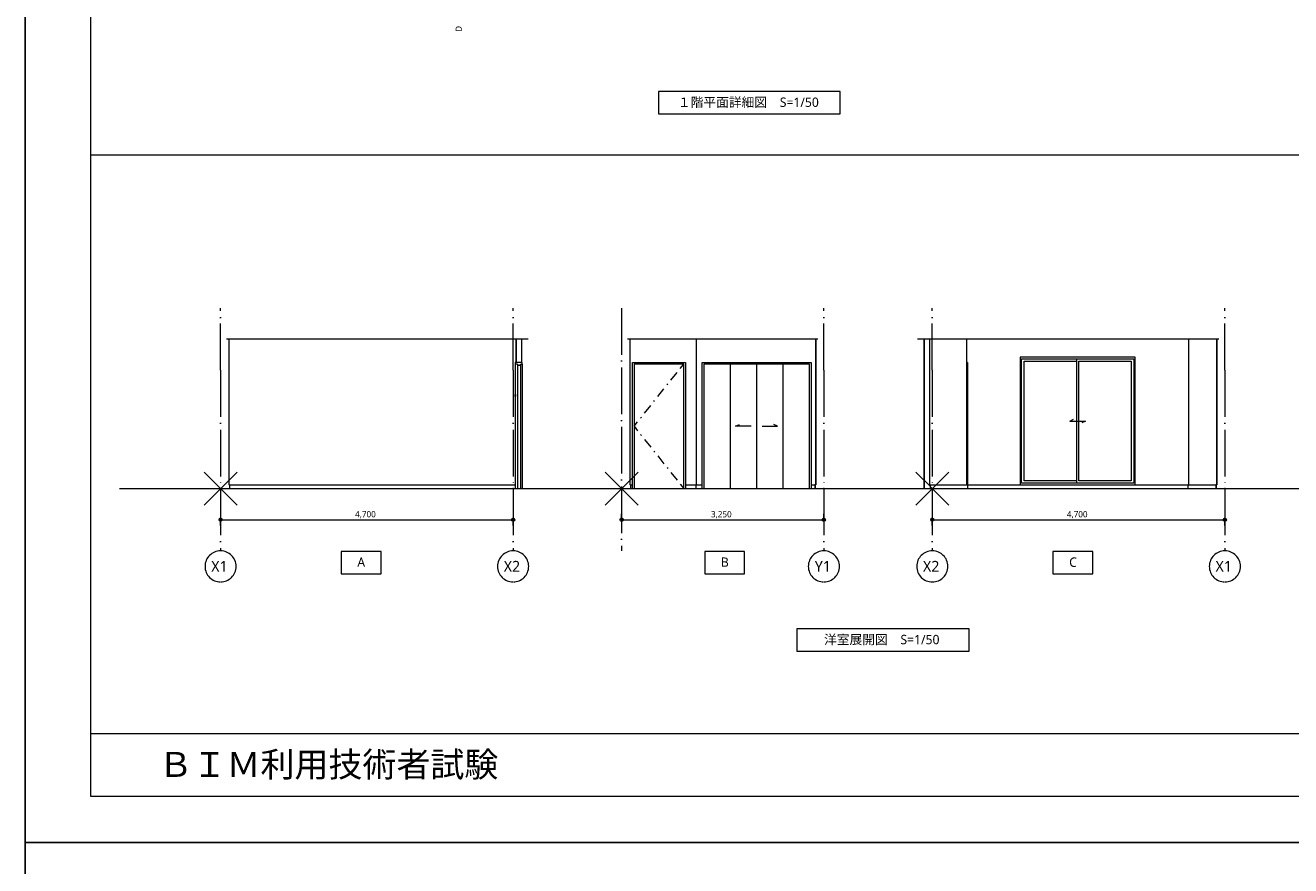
# Model space of a CAD drawing. Header units: millimetres. Extents: x 0 to 841, y 0 to 1188.
# Tile 38 of 98: x 0 to 407, y 587 to 857. Entities that reach past the tile are written whole.
import ezdxf
from ezdxf.xclip import XClip

# ---------------------------------------------------------------- set-up
doc = ezdxf.new("R2010")
doc.units = ezdxf.units.MM
doc.header["$MEASUREMENT"] = 0
doc.header["$XCLIPFRAME"] = 0
doc.linetypes.add('Wipeout_Contour', pattern=[1000, 0, -1000])
doc.linetypes.add('通り芯', pattern=[19, 15, -2, 0, -2])
for name, color, linetype in [('壁-躯体', 7, 'Continuous'), ('壁-間仕切り', 7, 'Continuous'), ('寸法', 7, 'Continuous'), ('造作.★', 7, 'Continuous')]:
    doc.layers.add(name, color=color, linetype=linetype)
for name, color, linetype, lineweight, true_color in [('壁-躯体_ペン_番号__63', 251, 'Continuous', 5, 0x6a6a6a), ('壁-間仕切り_ペン_番号__161', 251, 'Continuous', 5, 0x6a6a6a), ('壁-間仕切り_ペン_番号__63', 251, 'Continuous', 5, 0x6a6a6a), ('壁-間仕切り_ペン_番号__87', 251, 'Continuous', 5, 0x6a6a6a), ('寸法_ペン_番号__85', 251, 'Continuous', 5, 0x6a6a6a), ('造作.★_ペン_番号__90', 251, 'Continuous', 5, 0x6a6a6a)]:
    doc.layers.add(name, color=color, linetype=linetype, lineweight=lineweight, true_color=true_color)
for name, color, linetype, lineweight in [('壁-間仕切り_ペン_番号__141', 7, 'Continuous', 15), ('壁-間仕切り_ペン_番号__23', 7, 'Continuous', 15), ('天井_ペン_番号__29', 7, 'Continuous', 15), ('寸法_ペン_番号__45', 7, 'Continuous', 13), ('寸法_ペン_番号__46', 7, 'Continuous', 13), ('床_ペン_番号__29', 7, 'Continuous', 15), ('断面図_ペン_番号__46', 7, 'Continuous', 13), ('線_ペン_番号__139', 8, 'Continuous', 5), ('線_ペン_番号__21', 7, 'Continuous', 15), ('解答用紙_1_01_2図中枠・表題欄_ペン_番号__7', 7, 'Continuous', 18), ('解答用紙_1_01_2図枠文字_ペン_番号__9', 7, 'Continuous', 18), ('解答用紙_1_01_3基準線（鎖線）_ペン_番号__1', 7, 'Continuous', 18), ('解答用紙_1_01_3基準線（鎖線）_ペン_番号__7', 7, 'Continuous', 18), ('解答用紙_1_0_ペン_番号__21', 7, 'Continuous', 18), ('解答用紙_1_Defpoints_ペン_番号__11', 7, 'Continuous', 18), ('通り芯_ペン_番号__138', 7, 'Continuous', 5), ('通り芯_ペン_番号__139', 8, 'Continuous', 5), ('造作.★_ペン_番号__21', 7, 'Continuous', 15)]:
    doc.layers.add(name, color=color, linetype=linetype, lineweight=lineweight)
doc.styles.add('GENERATED_STYLE_1', font='meiryo.ttc')
doc.styles.add('GENERATED_STYLE_2', font='meiryo.ttc')

# ---------------------------------------------------------------- blocks, each defined once
blk = doc.blocks.new('図面_1_1', base_point=(109.74, 721.74))
at = {"layer": '寸法', "linetype": 'Continuous', "lineweight": 0, "true_color": 0x000000}
for points in [[(62.24, 697.74), (62.28, 697.55), (62.38, 697.39), (62.55, 697.28), (62.74, 697.24), (62.93, 697.28), (63.09, 697.39), (63.2, 697.55), (63.24, 697.74), (63.2, 697.94), (63.09, 698.1), (62.93, 698.21), (62.74, 698.24), (62.55, 698.21), (62.38, 698.1), (62.28, 697.94)], [(156.24, 697.74), (156.28, 697.55), (156.38, 697.39), (156.55, 697.28), (156.74, 697.24), (156.93, 697.28), (157.09, 697.39), (157.2, 697.55), (157.24, 697.74), (157.2, 697.94), (157.09, 698.1), (156.93, 698.21), (156.74, 698.24), (156.55, 698.21), (156.38, 698.1), (156.28, 697.94)]]:
    blk.add_hatch(color=18, dxfattribs=at).paths.add_polyline_path(points)
at = {"layer": '壁-間仕切り_ペン_番号__63', "color": 251, "linetype": 'Continuous', "lineweight": 5, "true_color": 0x6a6a6a}
for p, q in [((157.44, 737.28), (157.44, 737.99)), ((158.16, 737.28), (158.16, 737.99)), ((157.44, 718.21), (157.44, 717.49)), ((158.16, 718.21), (158.16, 717.49))]:
    blk.add_line(p, q, dxfattribs=at)
at = {"layer": '寸法_ペン_番号__45', "color": 7, "linetype": 'Continuous', "lineweight": 13}
for centre in [(62.74, 697.74), (156.74, 697.74)]:
    blk.add_circle(centre, 0.5, dxfattribs=at)
at = {"layer": '寸法_ペン_番号__85', "color": 251, "linetype": 'Continuous', "lineweight": 5, "true_color": 0x6a6a6a}
for p, q in [((62.74, 695.87), (62.74, 697.24)), ((63.24, 697.74), (156.24, 697.74)), ((156.74, 695.87), (156.74, 697.24))]:
    blk.add_line(p, q, dxfattribs=at)
for p in [(62.74, 698.24), (156.74, 698.24)]:
    blk.add_point(p, dxfattribs=at)
at = {"layer": '通り芯_ペン_番号__138', "color": 7, "linetype": 'Continuous', "lineweight": 5}
for centre, start, end in [((62.74, 682.74), 270, 180), ((156.74, 682.74), 0, 270), ((62.74, 682.74), 180, 270), ((156.74, 682.74), 270, 0)]:
    blk.add_arc(centre, 5, start, end, dxfattribs=at)
at = {"layer": '通り芯_ペン_番号__139', "color": 8, "linetype": '通り芯', "lineweight": 5}
for p, q in [((156.74, 745.74), (156.74, 707.74)), ((156.74, 707.74), (156.74, 687.74))]:
    blk.add_line(p, q, dxfattribs=at)
blk.add_point((156.74, 707.74), dxfattribs=at)
blk.add_point((156.74, 707.74), dxfattribs=at)
at = {"layer": '寸法_ペン_番号__46', "color": 7, "linetype": 'Continuous', "lineweight": 13, "insert": (105.96, 698.14), "char_height": 2, "width": 7.556, "attachment_point": 7, "style": 'GENERATED_STYLE_1'}
blk.add_mtext('\\A1;{\\pql;\\fMeiryo|b0|i0|c128|p0;\\W1.000000;4,700}', dxfattribs=at)
at = {"layer": '通り芯_ペン_番号__138', "color": 7, "linetype": 'Continuous', "lineweight": 5, "char_height": 3.5, "attachment_point": 1, "style": 'GENERATED_STYLE_1'}
for s, insert in [('\\A1;{\\pql;\\pt0;\\fMeiryo|b0|i0|c128|p0;\\W1.000000;X1}', (59.73, 684.49)), ('\\A1;{\\pql;\\pt0;\\fMeiryo|b0|i0|c128|p0;\\W1.000000;X2}', (153.73, 684.5))]:
    blk.add_mtext(s, dxfattribs=dict(at, insert=insert))
at = {"color": 254, "linetype": 'Wipeout_Contour', "lineweight": 0, "ltscale": 2937.980903}
blk.add_wipeout([(62.74, 707.74), (64.24, 707.74), (64.24, 755.74), (62.74, 755.74)], dxfattribs=at).dxf.layer = '壁-躯体'
at = {"color": 254, "linetype": 'Wipeout_Contour', "lineweight": 0, "ltscale": 3837.729748}
blk.add_wipeout([(157.89, 748.24), (157.89, 755.74), (157.64, 755.74), (157.64, 748.24), (157.66, 748.24)], dxfattribs=at).dxf.layer = '壁-間仕切り'
at = {"color": 254, "linetype": 'Wipeout_Contour', "lineweight": 0, "ltscale": 2938.310785}
blk.add_wipeout([(64.24, 707.74), (64.64, 707.74), (64.64, 755.74), (64.24, 755.74)], dxfattribs=at).dxf.layer = '壁-躯体'
at = {"color": 254, "linetype": 'Wipeout_Contour', "lineweight": 0, "ltscale": 3839.199562}
blk.add_wipeout([(159.44, 748.24), (159.44, 755.74), (159.19, 755.74), (159.19, 748.24), (159.42, 748.24)], dxfattribs=at).dxf.layer = '壁-間仕切り'
at = {"color": 254, "linetype": 'Wipeout_Contour', "lineweight": 0, "ltscale": 3074.097688}
blk.add_wipeout([(159.19, 748.24), (159.19, 755.74), (157.89, 755.74), (157.89, 748.24)], dxfattribs=at).dxf.layer = '壁-間仕切り'
at = {"color": 254, "linetype": 'Wipeout_Contour', "lineweight": 0, "ltscale": 3557.848701}
blk.add_wipeout([(65.64, 708.9), (65.6, 708.94), (65.44, 708.94), (65.44, 707.74), (65.64, 707.74)], dxfattribs=at).dxf.layer = '造作.★'
at = {"layer": '壁-間仕切り_ペン_番号__141', "color": 7, "linetype": 'Continuous', "lineweight": 15}
for p, q in [((157.64, 755.74), (157.64, 748.24)), ((159.44, 755.74), (159.44, 748.24))]:
    blk.add_line(p, q, dxfattribs=at)
at = {"layer": '壁-間仕切り_ペン_番号__141', "color": 7, "linetype": 'Continuous', "lineweight": 15, "flags": 128}
for points in [[(159.44, 755.74), (159.19, 755.74), (157.89, 755.74), (157.64, 755.74)], [(159.44, 748.24), (159.42, 748.24), (159.19, 748.24), (159.14, 748.24), (157.94, 748.24), (157.89, 748.24), (157.66, 748.24), (157.64, 748.24)]]:
    blk.add_lwpolyline(points, dxfattribs=at)
at = {"layer": '壁-間仕切り_ペン_番号__23', "color": 7, "linetype": 'Continuous', "lineweight": 15}
for p, q in [((157.64, 748.24), (157.44, 748.24)), ((159.64, 748.24), (159.44, 748.24)), ((159.64, 747.74), (159.64, 748.24)), ((158.16, 747.74), (157.44, 747.74)), ((158.16, 747.44), (159.16, 747.44)), ((159.16, 747.44), (159.16, 747.74)), ((159.16, 747.74), (159.64, 747.74))]:
    blk.add_line(p, q, dxfattribs=at)
at = {"layer": '壁-間仕切り_ペン_番号__23', "color": 7, "linetype": 'Continuous', "lineweight": 15, "flags": 128}
for points in [[(157.44, 748.24), (157.44, 747.74), (157.44, 707.74)], [(158.16, 747.74), (158.16, 747.44), (158.16, 707.74)]]:
    blk.add_lwpolyline(points, dxfattribs=at)
at = {"layer": '壁-間仕切り_ペン_番号__63', "color": 251, "linetype": 'Continuous', "lineweight": 5, "true_color": 0x6a6a6a}
for p, q in [((159.16, 747.44), (159.16, 707.74)), ((159.64, 747.74), (159.64, 707.74))]:
    blk.add_line(p, q, dxfattribs=at)
at = {"layer": '天井_ペン_番号__29', "color": 7, "linetype": 'Continuous', "lineweight": 15}
blk.add_line((161.54, 755.74), (159.44, 755.74), dxfattribs=at)
at = {"layer": '通り芯_ペン_番号__139', "color": 8, "linetype": '通り芯', "lineweight": 5}
blk.add_line((156.74, 745.74), (156.74, 765.74), dxfattribs=at)
at = {"color": 254, "linetype": 'Wipeout_Contour', "lineweight": 0, "ltscale": 2938.620077}
blk.add_wipeout([(65.44, 707.74), (65.44, 755.74), (65.19, 755.74), (65.19, 707.74)], dxfattribs=at).dxf.layer = '壁-間仕切り'
at = {"color": 254, "linetype": 'Wipeout_Contour', "lineweight": 0, "ltscale": 2938.478277}
blk.add_wipeout([(65.19, 755.74), (64.64, 755.74), (64.64, 707.74), (65.19, 707.74)], dxfattribs=at).dxf.layer = '壁-間仕切り'
at = {"layer": '壁-間仕切り_ペン_番号__141', "color": 7, "linetype": 'Continuous', "lineweight": 15}
for q in [(65.19, 755.74), (65.44, 708.94)]:
    blk.add_line((65.44, 755.74), q, dxfattribs=at)
at = {"layer": '壁-間仕切り_ペン_番号__161', "color": 251, "linetype": 'Continuous', "lineweight": 5, "true_color": 0x6a6a6a}
blk.add_line((65.19, 755.74), (64.64, 755.74), dxfattribs=at)
at = {"layer": '天井_ペン_番号__29', "color": 7, "linetype": 'Continuous', "lineweight": 15}
blk.add_line((157.64, 755.74), (65.44, 755.74), dxfattribs=at)
at = {"layer": '床_ペン_番号__29', "color": 7, "linetype": 'Continuous', "lineweight": 15, "flags": 128}
blk.add_lwpolyline([(65.64, 707.74), (157.44, 707.74), (158.16, 707.74), (161.54, 707.74)], dxfattribs=at)
at = {"layer": '通り芯_ペン_番号__139', "color": 8, "linetype": '通り芯', "lineweight": 5}
for p, q in [((62.74, 745.74), (62.74, 765.74)), ((62.74, 745.74), (62.74, 707.74)), ((62.74, 707.74), (62.74, 687.74))]:
    blk.add_line(p, q, dxfattribs=at)
blk.add_point((62.74, 707.74), dxfattribs=at)
blk.add_point((62.74, 707.74), dxfattribs=at)
at = {"layer": '造作.★_ペン_番号__21', "color": 7, "linetype": 'Continuous', "lineweight": 15}
for p, q in [((65.6, 708.94), (65.44, 708.94)), ((65.6, 708.94), (65.64, 708.9)), ((65.64, 708.9), (65.64, 707.74))]:
    blk.add_line(p, q, dxfattribs=at)
at = {"layer": '造作.★_ペン_番号__90', "color": 251, "linetype": 'Continuous', "lineweight": 5, "true_color": 0x6a6a6a}
for p, q in [((65.6, 708.94), (157.44, 708.94)), ((65.64, 708.9), (157.44, 708.9))]:
    blk.add_line(p, q, dxfattribs=at)
blk = doc.blocks.new('図面_2_2', base_point=(226.34, 721.74))
at = {"layer": '寸法', "linetype": 'Continuous', "lineweight": 0, "true_color": 0x000000}
for points in [[(191.09, 697.74), (191.13, 697.55), (191.24, 697.39), (191.4, 697.28), (191.59, 697.24), (191.78, 697.28), (191.94, 697.39), (192.05, 697.55), (192.09, 697.74), (192.05, 697.94), (191.94, 698.1), (191.78, 698.21), (191.59, 698.24), (191.4, 698.21), (191.24, 698.1), (191.13, 697.94)], [(256.09, 697.74), (256.13, 697.55), (256.24, 697.39), (256.4, 697.28), (256.59, 697.24), (256.78, 697.28), (256.94, 697.39), (257.05, 697.55), (257.09, 697.74), (257.05, 697.94), (256.94, 698.1), (256.78, 698.21), (256.59, 698.24), (256.4, 698.21), (256.24, 698.1), (256.13, 697.94)]]:
    blk.add_hatch(color=18, dxfattribs=at).paths.add_polyline_path(points)
at = {"layer": '壁-間仕切り_ペン_番号__63', "color": 251, "linetype": 'Continuous', "lineweight": 5, "true_color": 0x6a6a6a}
for p, q in [((212.09, 748.24), (212.09, 708.9)), ((217.49, 708.9), (217.49, 748.24)), ((207.46, 742.59), (209.46, 745.08)), ((210.46, 746.33), (211.59, 747.74)), ((211.59, 707.74), (211.59, 747.74)), ((226.49, 747.74), (217.99, 747.74)), ((217.99, 747.74), (217.99, 707.74)), ((234.99, 747.74), (226.49, 747.74)), ((226.49, 747.74), (226.49, 707.74)), ((243.49, 747.74), (234.99, 747.74)), ((234.99, 747.74), (234.99, 707.74)), ((243.49, 707.74), (243.49, 747.74)), ((206.21, 741.02), (206.46, 741.34)), ((201.97, 735.71), (202.22, 736.03)), ((203.22, 737.28), (205.21, 739.77)), ((198.97, 731.97), (200.97, 734.46)), ((197.72, 730.4), (197.97, 730.72)), ((228.24, 727.74), (229.44, 728.34)), ((241.74, 727.74), (240.54, 728.34)), ((197.72, 725.08), (197.97, 724.77)), ((233.24, 727.74), (228.24, 727.74)), ((236.74, 727.74), (241.74, 727.74)), ((198.97, 723.52), (200.97, 721.02)), ((201.97, 719.77), (202.22, 719.46)), ((203.22, 718.21), (205.21, 715.71)), ((206.21, 714.46), (206.46, 714.15)), ((207.46, 712.9), (209.46, 710.4)), ((210.46, 709.15), (211.59, 707.74)), ((212.09, 708.9), (212.09, 707.74)), ((217.49, 707.74), (217.49, 708.9))]:
    blk.add_line(p, q, dxfattribs=at)
at = {"layer": '壁-間仕切り_ペン_番号__87', "color": 251, "linetype": 'Continuous', "lineweight": 5, "true_color": 0x6a6a6a}
blk.add_line((215.69, 708.94), (215.69, 755.74), dxfattribs=at)
at = {"layer": '寸法_ペン_番号__45', "color": 7, "linetype": 'Continuous', "lineweight": 13}
for centre in [(191.59, 697.74), (256.59, 697.74)]:
    blk.add_circle(centre, 0.5, dxfattribs=at)
at = {"layer": '寸法_ペン_番号__85', "color": 251, "linetype": 'Continuous', "lineweight": 5, "true_color": 0x6a6a6a}
for p, q in [((191.59, 698.24), (191.59, 699.62)), ((256.59, 698.24), (256.59, 699.62)), ((192.09, 697.74), (256.09, 697.74))]:
    blk.add_line(p, q, dxfattribs=at)
for p in [(191.59, 697.24), (256.59, 697.24)]:
    blk.add_point(p, dxfattribs=at)
at = {"layer": '通り芯_ペン_番号__138', "color": 7, "linetype": 'Continuous', "lineweight": 5}
for start, end in [(0, 270), (270, 0)]:
    blk.add_arc((256.59, 682.74), 5, start, end, dxfattribs=at)
at = {"layer": '造作.★_ペン_番号__90', "color": 251, "linetype": 'Continuous', "lineweight": 5, "true_color": 0x6a6a6a}
for p, q in [((212.09, 708.94), (215.53, 708.94)), ((212.09, 708.9), (215.49, 708.9)), ((215.53, 708.94), (215.49, 708.9)), ((215.49, 708.9), (217.49, 708.9)), ((215.49, 708.9), (215.49, 707.74)), ((215.53, 708.94), (217.49, 708.94))]:
    blk.add_line(p, q, dxfattribs=at)
at = {"layer": '寸法_ペン_番号__46', "color": 7, "linetype": 'Continuous', "lineweight": 13, "insert": (220.31, 698.14), "char_height": 2, "width": 7.556, "attachment_point": 7, "style": 'GENERATED_STYLE_1'}
blk.add_mtext('\\A1;{\\pql;\\fMeiryo|b0|i0|c128|p0;\\W1.000000;3,250}', dxfattribs=at)
at = {"layer": '通り芯_ペン_番号__138', "color": 7, "linetype": 'Continuous', "lineweight": 5, "insert": (253.67, 684.49), "char_height": 3.5, "attachment_point": 1, "style": 'GENERATED_STYLE_1'}
blk.add_mtext('\\A1;{\\pql;\\pt0;\\fMeiryo|b0|i0|c128|p0;\\W1.000000;Y1}', dxfattribs=at)
at = {"color": 254, "linetype": 'Wipeout_Contour', "lineweight": 0, "ltscale": 3026.486798}
blk.add_wipeout([(191.59, 755.74), (191.59, 707.74), (193.09, 707.74), (193.09, 755.74)], dxfattribs=at).dxf.layer = '壁-躯体'
at = {"color": 254, "linetype": 'Wipeout_Contour', "lineweight": 0, "ltscale": 3100.863801}
blk.add_wipeout([(256.59, 755.74), (255.09, 755.74), (255.09, 707.74), (256.59, 707.74)], dxfattribs=at).dxf.layer = '壁-躯体'
at = {"color": 254, "linetype": 'Wipeout_Contour', "lineweight": 0, "ltscale": 3027.454935}
blk.add_wipeout([(193.49, 755.74), (193.09, 755.74), (193.09, 707.74), (193.49, 707.74)], dxfattribs=at).dxf.layer = '壁-躯体'
at = {"color": 254, "linetype": 'Wipeout_Contour', "lineweight": 0, "ltscale": 3099.610009}
blk.add_wipeout([(254.69, 755.74), (254.69, 707.74), (255.09, 707.74), (255.09, 755.74)], dxfattribs=at).dxf.layer = '壁-躯体'
at = {"color": 254, "linetype": 'Wipeout_Contour', "lineweight": 0, "ltscale": 3673.593507}
blk.add_wipeout([(194.49, 708.9), (194.45, 708.94), (194.29, 708.94), (194.29, 707.74), (194.49, 707.74)], dxfattribs=at).dxf.layer = '造作.★'
at = {"color": 254, "linetype": 'Wipeout_Contour', "lineweight": 0, "ltscale": 3763.231606}
blk.add_wipeout([(253.69, 708.9), (253.69, 707.74), (253.89, 707.74), (253.89, 708.94), (253.73, 708.94)], dxfattribs=at).dxf.layer = '造作.★'
at = {"color": 254, "linetype": 'Wipeout_Contour', "lineweight": 0, "ltscale": 3028.351437}
blk.add_wipeout([(194.29, 707.74), (194.29, 755.74), (194.04, 755.74), (194.04, 707.74)], dxfattribs=at).dxf.layer = '壁-間仕切り'
at = {"color": 254, "linetype": 'Wipeout_Contour', "lineweight": 0, "ltscale": 3098.45958}
blk.add_wipeout([(254.14, 707.74), (254.14, 755.74), (253.89, 755.74), (253.89, 707.74)], dxfattribs=at).dxf.layer = '壁-間仕切り'
at = {"layer": '壁-間仕切り_ペン_番号__63', "color": 251, "linetype": 'Continuous', "lineweight": 5, "true_color": 0x6a6a6a}
for p, q in [((251.99, 747.74), (243.49, 747.74)), ((251.99, 707.74), (251.99, 747.74))]:
    blk.add_line(p, q, dxfattribs=at)
at = {"color": 254, "linetype": 'Wipeout_Contour', "lineweight": 0, "ltscale": 3027.941183}
blk.add_wipeout([(194.04, 707.74), (194.04, 755.74), (193.49, 755.74), (193.49, 707.74)], dxfattribs=at).dxf.layer = '壁-間仕切り'
at = {"color": 254, "linetype": 'Wipeout_Contour', "lineweight": 0, "ltscale": 3098.985073}
blk.add_wipeout([(254.69, 707.74), (254.69, 755.74), (254.14, 755.74), (254.14, 707.74)], dxfattribs=at).dxf.layer = '壁-間仕切り'
at = {"layer": '壁-間仕切り_ペン_番号__141', "color": 7, "linetype": 'Continuous', "lineweight": 15}
for p, q in [((194.29, 755.74), (194.04, 755.74)), ((194.29, 755.74), (194.29, 708.94)), ((253.89, 755.74), (253.89, 708.94)), ((254.14, 755.74), (253.89, 755.74))]:
    blk.add_line(p, q, dxfattribs=at)
at = {"layer": '壁-間仕切り_ペン_番号__161', "color": 251, "linetype": 'Continuous', "lineweight": 5, "true_color": 0x6a6a6a}
for p, q in [((194.04, 755.74), (193.49, 755.74)), ((254.69, 755.74), (254.14, 755.74))]:
    blk.add_line(p, q, dxfattribs=at)
at = {"layer": '壁-間仕切り_ペン_番号__63', "color": 251, "linetype": 'Continuous', "lineweight": 5, "true_color": 0x6a6a6a}
for p, q in [((195.09, 708.9), (195.09, 748.24)), ((195.09, 748.24), (212.09, 748.24)), ((217.49, 748.24), (252.49, 748.24)), ((252.49, 748.24), (252.49, 708.9)), ((211.59, 747.74), (195.59, 747.74)), ((195.59, 747.74), (195.59, 707.74)), ((195.59, 727.74), (196.72, 729.15)), ((195.59, 727.74), (196.72, 726.33)), ((195.09, 707.74), (195.09, 708.9)), ((252.49, 708.9), (252.49, 707.74))]:
    blk.add_line(p, q, dxfattribs=at)
at = {"layer": '天井_ペン_番号__29', "color": 7, "linetype": 'Continuous', "lineweight": 15}
blk.add_line((253.89, 755.74), (194.29, 755.74), dxfattribs=at)
at = {"layer": '床_ペン_番号__29', "color": 7, "linetype": 'Continuous', "lineweight": 15}
blk.add_line((194.49, 707.74), (253.69, 707.74), dxfattribs=at)
at = {"layer": '線_ペン_番号__139', "color": 8, "linetype": '通り芯', "lineweight": 5}
blk.add_line((191.59, 765.74), (191.59, 687.74), dxfattribs=at)
at = {"layer": '通り芯_ペン_番号__139', "color": 8, "linetype": '通り芯', "lineweight": 5}
for p, q in [((256.59, 745.74), (256.59, 765.74)), ((256.59, 745.74), (256.59, 707.74)), ((256.59, 707.74), (256.59, 687.74))]:
    blk.add_line(p, q, dxfattribs=at)
blk.add_point((256.59, 707.74), dxfattribs=at)
blk.add_point((256.59, 707.74), dxfattribs=at)
at = {"layer": '造作.★_ペン_番号__21', "color": 7, "linetype": 'Continuous', "lineweight": 15}
for p, q in [((194.45, 708.94), (194.29, 708.94)), ((194.45, 708.94), (194.49, 708.9)), ((194.49, 708.9), (194.49, 707.74)), ((253.73, 708.94), (253.69, 708.9)), ((253.69, 708.9), (253.69, 707.74)), ((253.89, 708.94), (253.73, 708.94))]:
    blk.add_line(p, q, dxfattribs=at)
at = {"layer": '造作.★_ペン_番号__90', "color": 251, "linetype": 'Continuous', "lineweight": 5, "true_color": 0x6a6a6a}
for p, q in [((194.45, 708.94), (195.09, 708.94)), ((194.49, 708.9), (195.09, 708.9)), ((252.49, 708.94), (253.73, 708.94)), ((252.49, 708.9), (253.69, 708.9))]:
    blk.add_line(p, q, dxfattribs=at)
blk = doc.blocks.new('図面_3_3', base_point=(338.44, 721.74))
at = {"layer": '寸法', "linetype": 'Continuous', "lineweight": 0, "true_color": 0x000000}
for points in [[(290.94, 697.74), (290.98, 697.55), (291.09, 697.39), (291.25, 697.28), (291.44, 697.24), (291.63, 697.28), (291.8, 697.39), (291.91, 697.55), (291.94, 697.74), (291.91, 697.94), (291.8, 698.1), (291.63, 698.21), (291.44, 698.24), (291.25, 698.21), (291.09, 698.1), (290.98, 697.94)], [(384.94, 697.74), (384.98, 697.55), (385.09, 697.39), (385.25, 697.28), (385.44, 697.24), (385.63, 697.28), (385.8, 697.39), (385.91, 697.55), (385.94, 697.74), (385.91, 697.94), (385.8, 698.1), (385.63, 698.21), (385.44, 698.24), (385.25, 698.21), (385.09, 698.1), (384.98, 697.94)]]:
    blk.add_hatch(color=18, dxfattribs=at).paths.add_polyline_path(points)
at = {"layer": '壁-躯体_ペン_番号__63', "color": 251, "linetype": 'Continuous', "lineweight": 5, "true_color": 0x6a6a6a}
for p, q in [((356.64, 749.94), (319.64, 749.94)), ((319.64, 749.94), (319.64, 709.44)), ((320.14, 709.44), (320.14, 749.44)), ((320.14, 749.44), (356.14, 749.44)), ((320.94, 710.24), (320.94, 748.64)), ((320.94, 748.64), (337.74, 748.64)), ((337.74, 749.44), (337.74, 709.44)), ((338.54, 710.24), (338.54, 748.64)), ((338.54, 748.64), (355.34, 748.64)), ((355.34, 748.64), (355.34, 710.24)), ((356.14, 749.44), (356.14, 709.44)), ((356.64, 709.44), (356.64, 749.94)), ((335.64, 729.44), (336.84, 730.04)), ((335.64, 729.44), (337.74, 729.44)), ((337.74, 729.44), (338.54, 729.44)), ((338.54, 729.44), (340.64, 729.44)), ((340.64, 729.44), (339.44, 728.84)), ((319.64, 709.44), (319.64, 708.94)), ((319.64, 708.94), (356.64, 708.94)), ((356.14, 709.44), (320.14, 709.44)), ((337.74, 710.24), (320.94, 710.24)), ((355.34, 710.24), (338.54, 710.24)), ((356.64, 708.94), (356.64, 709.44))]:
    blk.add_line(p, q, dxfattribs=at)
at = {"layer": '壁-間仕切り_ペン_番号__63', "color": 251, "linetype": 'Continuous', "lineweight": 5, "true_color": 0x6a6a6a}
for q in [(302.54, 748.24), (302.74, 708.9)]:
    blk.add_line((302.74, 748.24), q, dxfattribs=at)
at = {"layer": '壁-間仕切り_ペン_番号__87', "color": 251, "linetype": 'Continuous', "lineweight": 5, "true_color": 0x6a6a6a}
for p, q in [((302.54, 708.94), (302.54, 755.74)), ((373.74, 755.74), (373.74, 708.94))]:
    blk.add_line(p, q, dxfattribs=at)
at = {"layer": '寸法_ペン_番号__45', "color": 7, "linetype": 'Continuous', "lineweight": 13}
for centre in [(291.44, 697.74), (385.44, 697.74)]:
    blk.add_circle(centre, 0.5, dxfattribs=at)
at = {"layer": '寸法_ペン_番号__85', "color": 251, "linetype": 'Continuous', "lineweight": 5, "true_color": 0x6a6a6a}
for p, q in [((291.44, 695.87), (291.44, 697.24)), ((291.94, 697.74), (384.94, 697.74)), ((385.44, 695.87), (385.44, 697.24))]:
    blk.add_line(p, q, dxfattribs=at)
for p in [(291.44, 698.24), (385.44, 698.24)]:
    blk.add_point(p, dxfattribs=at)
at = {"layer": '通り芯_ペン_番号__138', "color": 7, "linetype": 'Continuous', "lineweight": 5}
for centre, start, end in [((291.44, 682.74), 270, 180), ((385.44, 682.74), 0, 270), ((291.44, 682.74), 180, 270), ((385.44, 682.74), 270, 0)]:
    blk.add_arc(centre, 5, start, end, dxfattribs=at)
at = {"layer": '造作.★_ペン_番号__90', "color": 251, "linetype": 'Continuous', "lineweight": 5, "true_color": 0x6a6a6a}
for p, q in [((302.7, 708.94), (302.74, 708.9)), ((302.74, 708.94), (319.64, 708.94)), ((302.74, 708.9), (373.54, 708.9)), ((302.74, 708.9), (302.74, 707.74)), ((356.64, 708.94), (373.58, 708.94)), ((373.58, 708.94), (373.54, 708.9)), ((373.54, 708.9), (373.54, 707.74))]:
    blk.add_line(p, q, dxfattribs=at)
at = {"layer": '寸法_ペン_番号__46', "color": 7, "linetype": 'Continuous', "lineweight": 13, "insert": (334.67, 698.14), "char_height": 2, "width": 7.556, "attachment_point": 7, "style": 'GENERATED_STYLE_1'}
blk.add_mtext('\\A1;{\\pql;\\fMeiryo|b0|i0|c128|p0;\\W1.000000;4,700}', dxfattribs=at)
at = {"layer": '通り芯_ペン_番号__138', "color": 7, "linetype": 'Continuous', "lineweight": 5, "char_height": 3.5, "attachment_point": 1, "style": 'GENERATED_STYLE_1'}
for s, insert in [('\\A1;{\\pql;\\pt0;\\fMeiryo|b0|i0|c128|p0;\\W1.000000;X2}', (288.43, 684.5)), ('\\A1;{\\pql;\\pt0;\\fMeiryo|b0|i0|c128|p0;\\W1.000000;X1}', (382.43, 684.49))]:
    blk.add_mtext(s, dxfattribs=dict(at, insert=insert))
at = {"color": 254, "linetype": 'Wipeout_Contour', "lineweight": 0, "ltscale": 3307.092905}
blk.add_wipeout([(383.94, 707.74), (385.44, 707.74), (385.44, 755.74), (383.94, 755.74)], dxfattribs=at).dxf.layer = '壁-躯体'
at = {"color": 254, "linetype": 'Wipeout_Contour', "lineweight": 0, "ltscale": 3829.126197}
blk.add_wipeout([(290.74, 708.9), (290.7, 708.94), (290.54, 708.94), (290.54, 707.74), (290.74, 707.74)], dxfattribs=at).dxf.layer = '造作.★'
at = {"color": 254, "linetype": 'Wipeout_Contour', "lineweight": 0, "ltscale": 3305.32492}
blk.add_wipeout([(383.54, 755.74), (383.54, 707.74), (383.94, 707.74), (383.94, 755.74)], dxfattribs=at).dxf.layer = '壁-躯体'
at = {"color": 254, "linetype": 'Wipeout_Contour', "lineweight": 0, "ltscale": 3149.254952}
blk.add_wipeout([(290.29, 755.74), (290.29, 707.74), (290.54, 707.74), (290.54, 755.74)], dxfattribs=at).dxf.layer = '壁-間仕切り'
at = {"color": 254, "linetype": 'Wipeout_Contour', "lineweight": 0, "ltscale": 3146.971464}
blk.add_wipeout([(288.99, 707.74), (288.99, 755.74), (288.74, 755.74), (288.74, 707.74)], dxfattribs=at).dxf.layer = '壁-間仕切り'
at = {"color": 254, "linetype": 'Wipeout_Contour', "lineweight": 0, "ltscale": 4026.460219}
blk.add_wipeout([(382.54, 708.9), (382.54, 707.74), (382.74, 707.74), (382.74, 708.94), (382.58, 708.94)], dxfattribs=at).dxf.layer = '造作.★'
at = {"color": 254, "linetype": 'Wipeout_Contour', "lineweight": 0, "ltscale": 3148.112324}
blk.add_wipeout([(288.99, 755.74), (288.99, 707.74), (290.29, 707.74), (290.29, 755.74)], dxfattribs=at).dxf.layer = '壁-間仕切り'
at = {"color": 254, "linetype": 'Wipeout_Contour', "lineweight": 0, "ltscale": 3303.699977}
blk.add_wipeout([(382.99, 707.74), (382.99, 755.74), (382.74, 755.74), (382.74, 707.74)], dxfattribs=at).dxf.layer = '壁-間仕切り'
at = {"layer": '壁-間仕切り_ペン_番号__141', "color": 7, "linetype": 'Continuous', "lineweight": 15}
for p, q in [((288.74, 755.74), (288.74, 707.74)), ((290.54, 755.74), (290.54, 708.94))]:
    blk.add_line(p, q, dxfattribs=at)
at = {"layer": '壁-間仕切り_ペン_番号__141', "color": 7, "linetype": 'Continuous', "lineweight": 15, "flags": 128}
blk.add_lwpolyline([(290.54, 755.74), (290.29, 755.74), (288.99, 755.74), (288.74, 755.74)], dxfattribs=at)
at = {"layer": '天井_ペン_番号__29', "color": 7, "linetype": 'Continuous', "lineweight": 15}
blk.add_line((288.74, 755.74), (286.64, 755.74), dxfattribs=at)
at = {"layer": '床_ペン_番号__29', "color": 7, "linetype": 'Continuous', "lineweight": 15}
blk.add_line((286.64, 707.74), (288.74, 707.74), dxfattribs=at)
at = {"layer": '通り芯_ペン_番号__139', "color": 8, "linetype": '通り芯', "lineweight": 5}
for p, q in [((291.44, 745.74), (291.44, 765.74)), ((291.44, 745.74), (291.44, 707.74)), ((291.44, 707.74), (291.44, 687.74))]:
    blk.add_line(p, q, dxfattribs=at)
blk.add_point((291.44, 707.74), dxfattribs=at)
blk.add_point((291.44, 707.74), dxfattribs=at)
at = {"layer": '造作.★_ペン_番号__21', "color": 7, "linetype": 'Continuous', "lineweight": 15}
for p, q in [((290.7, 708.94), (290.54, 708.94)), ((290.7, 708.94), (290.74, 708.9)), ((290.74, 708.9), (290.74, 707.74))]:
    blk.add_line(p, q, dxfattribs=at)
at = {"layer": '造作.★_ペン_番号__90', "color": 251, "linetype": 'Continuous', "lineweight": 5, "true_color": 0x6a6a6a}
for p, q in [((290.7, 708.94), (302.7, 708.94)), ((290.74, 708.9), (302.74, 708.9))]:
    blk.add_line(p, q, dxfattribs=at)
at = {"color": 254, "linetype": 'Wipeout_Contour', "lineweight": 0, "ltscale": 3304.442425}
blk.add_wipeout([(382.99, 755.74), (382.99, 707.74), (383.54, 707.74), (383.54, 755.74)], dxfattribs=at).dxf.layer = '壁-間仕切り'
at = {"layer": '壁-間仕切り_ペン_番号__141', "color": 7, "linetype": 'Continuous', "lineweight": 15}
for p, q in [((382.74, 755.74), (382.74, 708.94)), ((382.99, 755.74), (382.74, 755.74))]:
    blk.add_line(p, q, dxfattribs=at)
at = {"layer": '壁-間仕切り_ペン_番号__161', "color": 251, "linetype": 'Continuous', "lineweight": 5, "true_color": 0x6a6a6a}
blk.add_line((383.54, 755.74), (382.99, 755.74), dxfattribs=at)
at = {"layer": '天井_ペン_番号__29', "color": 7, "linetype": 'Continuous', "lineweight": 15, "flags": 128}
blk.add_lwpolyline([(382.74, 755.74), (315.6, 755.74), (290.54, 755.74)], dxfattribs=at)
at = {"layer": '床_ペン_番号__29', "color": 7, "linetype": 'Continuous', "lineweight": 15, "flags": 128}
blk.add_lwpolyline([(290.74, 707.74), (315.6, 707.74), (382.54, 707.74)], dxfattribs=at)
at = {"layer": '通り芯_ペン_番号__139', "color": 8, "linetype": '通り芯', "lineweight": 5}
for p, q in [((385.44, 745.74), (385.44, 765.74)), ((385.44, 745.74), (385.44, 707.74)), ((385.44, 707.74), (385.44, 687.74))]:
    blk.add_line(p, q, dxfattribs=at)
blk.add_point((385.44, 707.74), dxfattribs=at)
blk.add_point((385.44, 707.74), dxfattribs=at)
at = {"layer": '造作.★_ペン_番号__21', "color": 7, "linetype": 'Continuous', "lineweight": 15}
for p, q in [((382.58, 708.94), (382.54, 708.9)), ((382.54, 708.9), (382.54, 707.74)), ((382.74, 708.94), (382.58, 708.94))]:
    blk.add_line(p, q, dxfattribs=at)
at = {"layer": '造作.★_ペン_番号__90', "color": 251, "linetype": 'Continuous', "lineweight": 5, "true_color": 0x6a6a6a}
for p, q in [((373.54, 708.9), (382.54, 708.9)), ((373.58, 708.94), (382.58, 708.94))]:
    blk.add_line(p, q, dxfattribs=at)
blk = doc.blocks.new('図面_5_5', base_point=(203.15, 1001.92))
at = {"layer": '断面図_ペン_番号__46', "color": 7, "linetype": 'Continuous', "lineweight": 13, "insert": (140.25, 854.49), "char_height": 2, "attachment_point": 7, "rotation": 90, "style": 'GENERATED_STYLE_1'}
blk.add_mtext('\\A1;{\\pql;\\pt0;\\fMeiryo|b0|i0|c128|p0;\\W1.000000;D}', dxfattribs=at)
blk = doc.blocks.new('図面_9_1', base_point=(-3958.95, -536.96))
at = {"layer": '解答用紙_1_01_2図中枠・表題欄_ペン_番号__7', "color": 7, "linetype": 'Continuous', "lineweight": 18, "ltscale": 0.01, "flags": 128}
for points in [[(21.03, 1173.15), (819.98, 1173.15), (819.98, 608.85), (21.03, 608.85)], [(203.49, 828.12), (261.81, 828.12), (261.81, 835.31), (203.49, 835.31)], [(101.5, 680.34), (114.31, 680.34), (114.31, 687.52), (101.5, 687.52)], [(218.3, 680.34), (231.12, 680.34), (231.12, 687.52), (218.3, 687.52)], [(330.2, 680.34), (343.02, 680.34), (343.02, 687.52), (330.2, 687.52)], [(247.95, 655.51), (303.27, 655.51), (303.27, 662.7), (247.95, 662.7)]]:
    blk.add_lwpolyline(points, close=True, dxfattribs=at)
blk.add_lwpolyline([(819.98, 628.95), (21.03, 628.95)], dxfattribs=at)
at = {"layer": '解答用紙_1_01_3基準線（鎖線）_ペン_番号__1', "color": 7, "linetype": 'Continuous', "lineweight": 18, "ltscale": 0.01, "flags": 128}
for points in [[(57.44, 702.45), (68.04, 713.04)], [(57.44, 713.04), (68.04, 702.45)], [(186.29, 702.45), (196.89, 713.04)], [(186.29, 713.04), (196.89, 702.45)], [(286.15, 713.04), (296.74, 702.45)], [(286.15, 702.45), (296.74, 713.04)]]:
    blk.add_lwpolyline(points, dxfattribs=at)
at = {"layer": '解答用紙_1_01_3基準線（鎖線）_ペン_番号__7', "color": 7, "linetype": 'Continuous', "lineweight": 18, "ltscale": 0.01}
blk.add_line((21.03, 815), (819.98, 815), dxfattribs=at)
at = {"layer": '解答用紙_1_Defpoints_ペン_番号__11', "color": 7, "linetype": 'Continuous', "lineweight": 18, "ltscale": 0.01, "flags": 128}
for points in [[(0, 594), (0, 1188)], [(0, 594), (841, 594)], [(0, 0), (0, 594)], [(841, 594), (0, 594)]]:
    blk.add_lwpolyline(points, dxfattribs=at)
at = {"layer": '解答用紙_1_01_2図枠文字_ペン_番号__9', "color": 7, "linetype": 'Continuous', "lineweight": 18, "attachment_point": 4, "style": 'GENERATED_STYLE_2'}
for s, insert, char_height in [('\\A1;{\\pql;\\fMeiryo UI|b0|i0|c128|p0;\\W1.000000;１階平面詳細図\u3000S=1/50}', (209.7, 831.71), 3), ('\\A1;{\\pql;\\fMeiryo UI|b0|i0|c128|p0;\\W1.000000;A}', (106.69, 684.1), 3), ('\\A1;{\\pql;\\fMeiryo UI|b0|i0|c128|p0;\\W1.000000;B}', (223.5, 684.1), 3), ('\\A1;{\\pql;\\fMeiryo UI|b0|i0|c128|p0;\\W1.000000;C}', (335.41, 684.07), 3), ('\\A1;{\\pql;\\fMeiryo UI|b0|i0|c128|p0;\\W1.000000;洋室展開図\u3000S=1/50}', (256.65, 659.07), 3), ('\\A1;{\\pql;\\fMeiryo UI|b0|i0|c128|p0;\\W1.000000;\u3000\u3000ＢＩＭ利用技術者試験}', (21.03, 618.64), 8)]:
    blk.add_mtext(s, dxfattribs=dict(at, insert=insert, char_height=char_height))

msp = doc.modelspace()

# ---------------------------------------------------------------- block references
at = {"color": 7, "linetype": 'Continuous', "lineweight": 5}
ref = msp.add_blockref('図面_5_5', (203.15, 1001.92), dxfattribs=at)
XClip(ref).set_block_clipping_path([(28.9435049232, 854.4891387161), (377.3581049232, 1149.3547809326)])
ref = msp.add_blockref('図面_1_1', (109.74, 721.74), dxfattribs=at)
XClip(ref).set_block_clipping_path([(57.7374467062, 677.744215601), (161.7374467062, 765.744215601)])
ref = msp.add_blockref('図面_2_2', (226.34, 721.74), dxfattribs=at)
XClip(ref).set_block_clipping_path([(191.0904623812, 677.7442156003), (261.5904626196, 765.7442156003)])
ref = msp.add_blockref('図面_3_3', (338.44, 721.74), dxfattribs=at)
XClip(ref).set_block_clipping_path([(286.4434787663, 677.7442151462), (390.4434787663, 765.7442159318)])

# ---------------------------------------------------------------- next in the draw order: linework, layer by layer
at = {"layer": '線_ペン_番号__21', "color": 7, "linetype": 'Continuous', "lineweight": 15}
msp.add_line((30.31, 707.74), (516.44, 707.74), dxfattribs=at)
at = {"layer": '解答用紙_1_0_ペン_番号__21', "color": 7, "linetype": 'Continuous', "lineweight": 18, "ltscale": 0.01, "flags": 128}
msp.add_lwpolyline([(0, 0), (841, 0), (841, 1188), (0, 1188)], close=True, dxfattribs=at)

# ---------------------------------------------------------------- next in the draw order: block references
at = {"color": 7, "linetype": 'Continuous', "lineweight": 15}
ref = msp.add_blockref('図面_9_1', (-3958.95, -536.96), dxfattribs=at)
XClip(ref).set_block_clipping_path([(0, 0), (841, 1188)])

doc.saveas('drawing.dxf')
